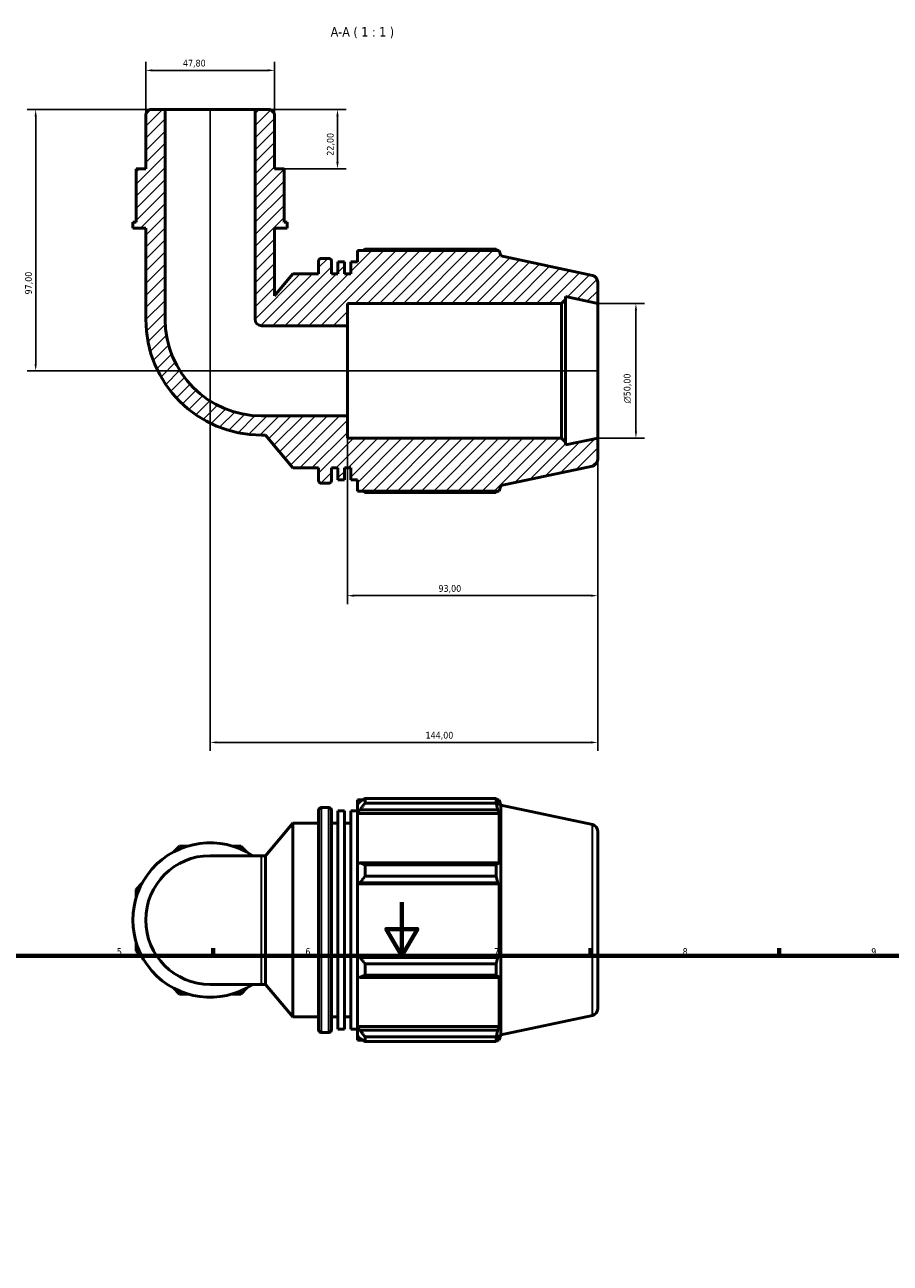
# Model space of a CAD drawing. Header units: millimetres. Extents: x 0 to 931, y 0 to 920.
# Tile 4 of 6: x 280 to 602, y 460 to 920. Entities that reach past the tile are written whole.
import ezdxf

# ---------------------------------------------------------------- set-up
doc = ezdxf.new("R2010")
doc.units = ezdxf.units.MM
for name, color, linetype, lineweight in [('Border (ISO)', 7, 'Continuous', 70), ('Dimension (ISO)', 7, 'Continuous', 25), ('Hatch (ISO)', 7, 'Continuous', 18), ('Symbol (ISO)', 7, 'Continuous', 25), ('Visible (ISO)', 7, 'Continuous', 50), ('Visible Narrow (ISO)', 7, 'Continuous', 35)]:
    doc.layers.add(name, color=color, linetype=linetype, lineweight=lineweight)
doc.styles.add('Label Text (ISO)', font='tahoma.ttf')
doc.styles.add('Note Text (ISO)', font='tahoma.ttf')
doc.dimstyles.new('Default (ISO)', dxfattribs={"dimtxt": 2.5, "dimasz": 2.5, "dimexe": 3.175, "dimexo": 0, "dimgap": 0.762, "dimtad": 1, "dimrnd": 1e-08, "dimzin": 0, "dimtxsty": 'Note Text (ISO)', "dimcen": 0.09, "dimdle": 10, "dimclrd": 256, "dimclre": 256, "dimclrt": 256, "dimazin": 0, "dimtfac": 1.40208, "dimtmove": 0, "dimatfit": 3, "dimfxl": 1, "dimtolj": 1, "dimtzin": 0, "dimlwd": -1, "dimlwe": -1, "dimarcsym": 0})

# ---------------------------------------------------------------- blocks, each defined once
blk = doc.blocks.new('Borders Default Border')
at = {"layer": 'Border (ISO)'}
for p, q in [((350.42, 574), (350.42, 576.9)), ((490.58, 574), (490.58, 576.9)), ((560.67, 574), (560.67, 576.9))]:
    blk.add_line(p, q, dxfattribs=at)
at = {"layer": 'Border (ISO)', "flags": 128}
for points in [[(420.5, 594), (420.5, 574), (414.73, 584), (426.27, 584), (420.5, 574)], [(20, 20), (20, 574), (821, 574), (821, 20), (20, 20)]]:
    blk.add_lwpolyline(points, dxfattribs=at)
at = {"layer": 'Border (ISO)', "color": 232, "true_color": 0xca0064, "char_height": 2.5, "attachment_point": 7, "style": 'Note Text (ISO)'}
for s, insert in [('5', (314.64, 574.35)), ('6', (384.66, 574.35)), ('7', (454.77, 574.4)), ('8', (524.81, 574.34)), ('9', (594.88, 574.35))]:
    blk.add_mtext(s, dxfattribs=dict(at, insert=insert))
blk = doc.blocks.new('*D7')
at = {"layer": 'Defpoints', "color": 0, "transparency": 16777216}
for p in [(493.26, 816.3), (493.26, 766.3), (507.46, 766.3)]:
    blk.add_point(p, dxfattribs=at)
at = {"layer": 'Dimension (ISO)', "transparency": 16777216}
for p, q in [((493.26, 816.3), (510.64, 816.3)), ((507.46, 813.8), (507.46, 768.8)), ((493.26, 766.3), (510.64, 766.3))]:
    blk.add_line(p, q, dxfattribs=at)
for points in [[(507.05, 813.8), (507.88, 813.8), (507.46, 816.3)], [(507.05, 768.8), (507.88, 768.8), (507.46, 766.3)]]:
    blk.add_solid(points, dxfattribs=at)
at = {"layer": 'Dimension (ISO)', "color": 232, "true_color": 0xca0064, "transparency": 16777216, "insert": (502.94, 779.24), "char_height": 2.5, "attachment_point": 1, "rotation": 90, "style": 'Note Text (ISO)'}
blk.add_mtext('\\A1;\\fAIGDT|b0|i0;\\H2.5000;\\ln\\fTahoma|b0|i0;\\H2.5000;50,00', dxfattribs=at)
blk = doc.blocks.new('*D8')
at = {"layer": 'Defpoints', "color": 0, "transparency": 16777216}
for p in [(400.26, 774.56), (493.26, 766.3), (400.26, 707.8)]:
    blk.add_point(p, dxfattribs=at)
at = {"layer": 'Dimension (ISO)', "transparency": 16777216}
for p, q in [((400.26, 774.56), (400.26, 704.62)), ((493.26, 766.3), (493.26, 704.62)), ((490.76, 707.8), (402.76, 707.8))]:
    blk.add_line(p, q, dxfattribs=at)
for points in [[(402.76, 708.21), (402.76, 707.38), (400.26, 707.8)], [(490.76, 708.21), (490.76, 707.38), (493.26, 707.8)]]:
    blk.add_solid(points, dxfattribs=at)
at = {"layer": 'Dimension (ISO)', "color": 232, "true_color": 0xca0064, "transparency": 16777216, "insert": (434.11, 711.73), "char_height": 2.5, "attachment_point": 1, "style": 'Note Text (ISO)'}
blk.add_mtext('\\A1;93,00', dxfattribs=at)
blk = doc.blocks.new('*D9')
at = {"layer": 'Defpoints', "color": 0, "transparency": 16777216}
for p in [(365.99, 888.3), (376.74, 866.3), (396.59, 866.3)]:
    blk.add_point(p, dxfattribs=at)
at = {"layer": 'Dimension (ISO)', "transparency": 16777216}
for p, q in [((365.99, 888.3), (399.77, 888.3)), ((396.59, 885.8), (396.59, 868.8)), ((376.74, 866.3), (399.77, 866.3))]:
    blk.add_line(p, q, dxfattribs=at)
for points in [[(396.17, 885.8), (397.01, 885.8), (396.59, 888.3)], [(396.17, 868.8), (397.01, 868.8), (396.59, 866.3)]]:
    blk.add_solid(points, dxfattribs=at)
at = {"layer": 'Dimension (ISO)', "color": 232, "true_color": 0xca0064, "transparency": 16777216, "insert": (392.66, 871.18), "char_height": 2.5, "attachment_point": 1, "rotation": 90, "style": 'Note Text (ISO)'}
blk.add_mtext('\\A1;22,00', dxfattribs=at)
blk = doc.blocks.new('*D10')
at = {"layer": 'Defpoints', "color": 0, "transparency": 16777216}
for p in [(349.26, 888.3), (493.26, 766.3), (493.26, 653.3)]:
    blk.add_point(p, dxfattribs=at)
at = {"layer": 'Dimension (ISO)', "transparency": 16777216}
for p, q in [((349.26, 888.3), (349.26, 650.12)), ((493.26, 766.3), (493.26, 650.12)), ((351.76, 653.3), (490.76, 653.3))]:
    blk.add_line(p, q, dxfattribs=at)
for points in [[(351.76, 653.71), (351.76, 652.88), (349.26, 653.3)], [(490.76, 653.71), (490.76, 652.88), (493.26, 653.3)]]:
    blk.add_solid(points, dxfattribs=at)
at = {"layer": 'Dimension (ISO)', "color": 232, "true_color": 0xca0064, "transparency": 16777216, "insert": (429.3, 657.23), "char_height": 2.5, "attachment_point": 1, "style": 'Note Text (ISO)'}
blk.add_mtext('\\A1;144,00', dxfattribs=at)
blk = doc.blocks.new('*D11')
at = {"layer": 'Defpoints', "color": 0, "transparency": 16777216}
for p in [(332.53, 888.3), (284.47, 791.3), (493.26, 791.3)]:
    blk.add_point(p, dxfattribs=at)
at = {"layer": 'Dimension (ISO)', "transparency": 16777216}
for p, q in [((332.53, 888.3), (281.29, 888.3)), ((284.47, 885.8), (284.47, 793.8)), ((493.26, 791.3), (281.29, 791.3))]:
    blk.add_line(p, q, dxfattribs=at)
for points in [[(284.05, 885.8), (284.88, 885.8), (284.47, 888.3)], [(284.05, 793.8), (284.88, 793.8), (284.47, 791.3)]]:
    blk.add_solid(points, dxfattribs=at)
at = {"layer": 'Dimension (ISO)', "color": 232, "true_color": 0xca0064, "transparency": 16777216, "insert": (280.53, 819.65), "char_height": 2.5, "attachment_point": 1, "rotation": 90, "style": 'Note Text (ISO)'}
blk.add_mtext('\\A1;97,00', dxfattribs=at)
blk = doc.blocks.new('*D12')
at = {"layer": 'Defpoints', "color": 0, "transparency": 16777216}
for p in [(325.35, 902.86), (325.35, 886.86), (373.16, 886.86)]:
    blk.add_point(p, dxfattribs=at)
at = {"layer": 'Dimension (ISO)', "transparency": 16777216}
for p, q in [((325.35, 886.86), (325.35, 906.04)), ((373.16, 886.86), (373.16, 906.04)), ((370.66, 902.86), (327.85, 902.86))]:
    blk.add_line(p, q, dxfattribs=at)
for points in [[(327.85, 903.28), (327.85, 902.44), (325.35, 902.86)], [(370.66, 903.28), (370.66, 902.44), (373.16, 902.86)]]:
    blk.add_solid(points, dxfattribs=at)
at = {"layer": 'Dimension (ISO)', "color": 232, "true_color": 0xca0064, "transparency": 16777216, "insert": (339.18, 906.8), "char_height": 2.5, "attachment_point": 1, "style": 'Note Text (ISO)'}
blk.add_mtext('\\A1;47,80', dxfattribs=at)

msp = doc.modelspace()

# ---------------------------------------------------------------- hatches: boundary and pattern name
at = {"layer": 'Hatch (ISO)'}
h = msp.add_hatch(dxfattribs=at)
h.set_pattern_fill('ANSI31', color=256, scale=25.4, style=0)
h.set_pattern_definition([(45, (0, 0), (-2.245064, 2.245064), [])])
edge = h.paths.add_edge_path()
edge.add_line((373.158, 886.862), (371.724, 888.296))
edge.add_line((371.724, 888.296), (365.987, 888.296))
edge.add_line((365.987, 888.296), (365.987, 810.417))
edge.add_ellipse((368.378, 810.417), major_axis=(-2.39, 0), ratio=1, start_angle=0, end_angle=90)
edge.add_line((368.378, 808.027), (400.256, 808.027))
edge.add_line((400.256, 808.027), (400.256, 816.296))
edge.add_line((400.256, 816.296), (479.756, 816.296))
edge.add_line((479.756, 816.296), (481.256, 817.796))
edge.add_line((481.256, 817.796), (481.256, 818.846))
edge.add_line((481.256, 818.846), (493.256, 816.296))
edge.add_line((493.256, 816.296), (493.256, 824.271))
edge.add_ellipse((490.756, 824.271), major_axis=(2.5, 0), ratio=1, start_angle=0, end_angle=78)
edge.add_line((491.276, 826.717), (457.256, 833.948))
edge.add_line((457.256, 833.948), (456.61, 835.936))
edge.add_line((456.61, 835.936), (403.976, 835.936))
edge.add_line((403.976, 835.936), (403.976, 831.803))
edge.add_line((403.976, 831.803), (401.576, 831.803))
edge.add_line((401.576, 831.803), (401.576, 827.296))
edge.add_line((401.576, 827.296), (399.176, 827.296))
edge.add_line((399.176, 827.296), (399.176, 831.803))
edge.add_line((399.176, 831.803), (396.776, 831.803))
edge.add_line((396.776, 831.803), (396.776, 827.296))
edge.add_line((396.776, 827.296), (394.376, 827.296))
edge.add_line((394.376, 827.296), (394.376, 832.056))
edge.add_ellipse((393.376, 832.056), major_axis=(1, 0), ratio=1, start_angle=0, end_angle=90)
edge.add_line((393.376, 833.056), (390.576, 833.056))
edge.add_ellipse((390.576, 832.056), major_axis=(0, 1), ratio=1, start_angle=0, end_angle=90)
edge.add_line((389.576, 832.056), (389.576, 827.296))
edge.add_line((389.576, 827.296), (379.976, 827.296))
edge.add_line((379.976, 827.296), (373.158, 819.17))
edge.add_line((373.158, 819.17), (373.158, 844.296))
edge.add_line((373.158, 844.296), (377.938, 844.296))
edge.add_line((377.938, 844.296), (377.938, 846.496))
edge.add_line((377.938, 846.496), (376.743, 846.496))
edge.add_line((376.743, 846.496), (376.743, 859.696))
edge.add_line((376.743, 859.696), (376.743, 866.296))
edge.add_line((376.743, 866.296), (373.158, 866.296))
edge.add_line((373.158, 866.296), (373.158, 886.862))
edge = h.paths.add_edge_path()
edge.add_line((326.789, 888.296), (325.355, 886.862))
edge.add_line((325.355, 886.862), (325.355, 866.296))
edge.add_line((325.355, 866.296), (321.77, 866.296))
edge.add_line((321.77, 866.296), (321.77, 859.696))
edge.add_line((321.77, 859.696), (321.77, 846.496))
edge.add_line((321.77, 846.496), (320.575, 846.496))
edge.add_line((320.575, 846.496), (320.575, 844.296))
edge.add_line((320.575, 844.296), (325.355, 844.296))
edge.add_line((325.355, 844.296), (325.355, 810.417))
edge.add_ellipse((368.378, 810.417), major_axis=(-43.023, 0), ratio=1, start_angle=0, end_angle=90)
edge.add_line((368.378, 767.394), (369.824, 767.394))
edge.add_line((369.824, 767.394), (379.976, 755.296))
edge.add_line((379.976, 755.296), (389.576, 755.296))
edge.add_line((389.576, 755.296), (389.576, 750.536))
edge.add_ellipse((390.576, 750.536), major_axis=(-1, 0), ratio=1, start_angle=0, end_angle=90)
edge.add_line((390.576, 749.536), (393.376, 749.536))
edge.add_ellipse((393.376, 750.536), major_axis=(0, -1), ratio=1, start_angle=0, end_angle=90)
edge.add_line((394.376, 750.536), (394.376, 755.296))
edge.add_line((394.376, 755.296), (396.776, 755.296))
edge.add_line((396.776, 755.296), (396.776, 750.788))
edge.add_line((396.776, 750.788), (399.176, 750.788))
edge.add_line((399.176, 750.788), (399.176, 755.296))
edge.add_line((399.176, 755.296), (401.576, 755.296))
edge.add_line((401.576, 755.296), (401.576, 750.788))
edge.add_line((401.576, 750.788), (403.976, 750.788))
edge.add_line((403.976, 750.788), (403.976, 746.656))
edge.add_line((403.976, 746.656), (456.61, 746.656))
edge.add_line((456.61, 746.656), (457.256, 748.644))
edge.add_line((457.256, 748.644), (491.276, 755.875))
edge.add_ellipse((490.756, 758.32), major_axis=(0.52, -2.445), ratio=1, start_angle=0, end_angle=78)
edge.add_line((493.256, 758.32), (493.256, 766.296))
edge.add_line((493.256, 766.296), (481.256, 763.745))
edge.add_line((481.256, 763.745), (481.256, 764.796))
edge.add_line((481.256, 764.796), (479.756, 766.296))
edge.add_line((479.756, 766.296), (400.256, 766.296))
edge.add_line((400.256, 766.296), (400.256, 774.565))
edge.add_line((400.256, 774.565), (368.378, 774.565))
edge.add_ellipse((368.378, 810.417), major_axis=(0, -35.852), ratio=1, start_angle=270, end_angle=360, ccw=False)
edge.add_line((332.525, 810.417), (332.525, 888.296))
edge.add_line((332.525, 888.296), (326.789, 888.296))

# ---------------------------------------------------------------- linework, layer by layer
at = {"layer": 'Visible (ISO)'}
for p, q in [((326.789, 888.296), (325.355, 886.862)), ((332.525, 888.296), (326.789, 888.296)), ((332.525, 810.417), (332.525, 888.296)), ((365.987, 888.296), (332.525, 888.296)), ((371.724, 888.296), (365.987, 888.296)), ((365.987, 888.296), (365.987, 810.417)), ((373.158, 886.862), (371.724, 888.296)), ((325.355, 886.862), (325.355, 866.296)), ((373.158, 866.296), (373.158, 886.862)), ((325.355, 866.296), (321.77, 866.296)), ((321.77, 866.296), (321.77, 859.696)), ((376.743, 866.296), (373.158, 866.296)), ((376.743, 859.696), (376.743, 866.296)), ((321.77, 859.696), (321.77, 846.496)), ((376.743, 846.496), (376.743, 859.696)), ((321.77, 846.496), (320.575, 846.496)), ((320.575, 846.496), (320.575, 844.296)), ((377.938, 846.496), (376.743, 846.496)), ((377.938, 844.296), (377.938, 846.496)), ((320.575, 844.296), (325.355, 844.296)), ((325.355, 844.296), (325.355, 810.417)), ((373.158, 819.17), (373.158, 844.296)), ((373.158, 844.296), (377.938, 844.296)), ((393.376, 833.056), (390.576, 833.056)), ((456.61, 835.936), (403.976, 835.936)), ((403.976, 835.936), (403.976, 831.803)), ((455.519, 836.46), (406.856, 836.46)), ((457.256, 833.948), (456.61, 835.936)), ((491.276, 826.717), (457.256, 833.948)), ((389.576, 832.056), (389.576, 827.296)), ((394.376, 827.296), (394.376, 832.056)), ((399.176, 831.803), (396.776, 831.803)), ((396.776, 831.803), (396.776, 827.296)), ((399.176, 827.296), (399.176, 831.803)), ((403.976, 831.803), (401.576, 831.803)), ((401.576, 831.803), (401.576, 827.296)), ((379.976, 827.296), (373.158, 819.17)), ((389.576, 827.296), (379.976, 827.296)), ((396.776, 827.296), (394.376, 827.296)), ((401.576, 827.296), (399.176, 827.296)), ((493.256, 816.296), (493.256, 824.271)), ((481.256, 817.796), (481.256, 818.846)), ((481.256, 818.846), (493.256, 816.296)), ((400.256, 808.027), (400.256, 816.296)), ((400.256, 816.296), (479.756, 816.296)), ((479.756, 816.296), (481.256, 817.796)), ((479.756, 816.296), (479.756, 766.296)), ((481.256, 764.796), (481.256, 817.796)), ((493.256, 766.296), (493.256, 816.296)), ((368.378, 808.027), (400.256, 808.027)), ((400.256, 774.565), (400.256, 808.027)), ((400.256, 774.565), (368.378, 774.565)), ((400.256, 766.296), (400.256, 774.565)), ((368.378, 767.394), (369.824, 767.394)), ((369.824, 767.394), (379.976, 755.296)), ((479.756, 766.296), (400.256, 766.296)), ((481.256, 764.796), (479.756, 766.296)), ((493.256, 766.296), (481.256, 763.745)), ((481.256, 763.745), (481.256, 764.796)), ((493.256, 758.32), (493.256, 766.296)), ((379.976, 755.296), (389.576, 755.296)), ((389.576, 755.296), (389.576, 750.536)), ((394.376, 750.536), (394.376, 755.296)), ((394.376, 755.296), (396.776, 755.296)), ((396.776, 755.296), (396.776, 750.788)), ((399.176, 750.788), (399.176, 755.296)), ((399.176, 755.296), (401.576, 755.296)), ((401.576, 755.296), (401.576, 750.788)), ((457.256, 748.644), (491.276, 755.875)), ((396.776, 750.788), (399.176, 750.788)), ((401.576, 750.788), (403.976, 750.788)), ((403.976, 750.788), (403.976, 746.656)), ((390.576, 749.536), (393.376, 749.536)), ((403.976, 746.656), (456.61, 746.656)), ((406.856, 746.131), (455.519, 746.131)), ((456.61, 746.656), (457.256, 748.644)), ((403.976, 631.981), (403.976, 630.372)), ((403.976, 631.981), (406.02, 631.981)), ((404.936, 631.288), (403.976, 630.372)), ((403.976, 627.363), (403.976, 630.372)), ((406.856, 632.505), (406.856, 630.769)), ((406.856, 632.505), (455.519, 632.505)), ((455.519, 630.769), (406.856, 630.769)), ((455.519, 630.769), (455.519, 632.505)), ((455.79, 631.981), (456.61, 631.981)), ((456.61, 629.915), (456.143, 631.288)), ((457.256, 629.993), (456.61, 631.981)), ((456.61, 629.915), (456.61, 631.981)), ((389.576, 546.581), (389.576, 628.101)), ((390.576, 629.101), (393.376, 629.101)), ((394.376, 628.101), (394.376, 546.581)), ((396.776, 546.833), (396.776, 627.848)), ((396.776, 627.848), (399.176, 627.848)), ((399.176, 546.833), (399.176, 627.848)), ((401.576, 546.833), (401.576, 627.848)), ((401.576, 627.848), (403.976, 627.848)), ((403.976, 627.363), (404.936, 628.214)), ((403.976, 626.937), (403.976, 627.363)), ((403.976, 626.937), (403.976, 608.175)), ((403.976, 626.937), (456.61, 626.937)), ((404.936, 628.214), (456.143, 628.214)), ((456.143, 628.214), (456.61, 626.937)), ((456.61, 607.953), (456.61, 626.937)), ((457.256, 544.689), (457.256, 629.993)), ((491.276, 622.762), (457.256, 629.993)), ((369.824, 611.242), (379.976, 623.341)), ((379.976, 551.341), (379.976, 623.341)), ((379.976, 623.341), (389.576, 623.341)), ((394.376, 623.341), (396.776, 623.341)), ((399.176, 623.341), (401.576, 623.341)), ((493.256, 620.316), (493.256, 554.365)), ((337.871, 614.827), (335.614, 612.57)), ((341.063, 614.827), (337.871, 614.827)), ((360.642, 614.827), (357.449, 614.827)), ((362.899, 612.57), (360.642, 614.827)), ((368.378, 611.242), (349.256, 611.242)), ((368.378, 611.242), (369.824, 611.242)), ((369.824, 563.439), (369.824, 611.242)), ((404.936, 608.618), (403.976, 608.175)), ((403.976, 600.908), (403.976, 608.175)), ((456.143, 608.618), (404.936, 608.618)), ((406.856, 607.784), (406.856, 603.594)), ((406.856, 607.784), (455.519, 607.784)), ((455.519, 603.594), (455.519, 607.784)), ((456.61, 607.953), (456.143, 608.618)), ((455.519, 603.594), (406.856, 603.594)), ((324.027, 600.983), (321.77, 598.726)), ((321.77, 598.726), (321.77, 595.534)), ((403.976, 600.908), (404.936, 601.197)), ((403.976, 600.764), (403.976, 600.908)), ((403.976, 600.764), (403.976, 573.917)), ((403.976, 600.764), (456.61, 600.764)), ((404.936, 601.197), (456.143, 601.197)), ((456.143, 601.197), (456.61, 600.764)), ((456.61, 573.917), (456.61, 600.764)), ((321.77, 579.148), (321.77, 575.955)), ((321.77, 575.955), (324.027, 573.698)), ((403.976, 573.773), (403.976, 573.917)), ((403.976, 573.917), (456.61, 573.917)), ((403.976, 566.507), (403.976, 573.773)), ((404.936, 573.484), (403.976, 573.773)), ((456.143, 573.484), (404.936, 573.484)), ((406.856, 571.088), (406.856, 566.897)), ((406.856, 571.088), (455.519, 571.088)), ((455.519, 566.897), (455.519, 571.088)), ((456.61, 573.917), (456.143, 573.484)), ((403.976, 566.507), (404.936, 566.063)), ((403.976, 566.507), (403.976, 547.744)), ((404.936, 566.063), (456.143, 566.063)), ((455.519, 566.897), (406.856, 566.897)), ((456.143, 566.063), (456.61, 566.728)), ((456.61, 547.744), (456.61, 566.728)), ((335.614, 562.111), (337.871, 559.854)), ((349.256, 563.439), (368.378, 563.439)), ((360.642, 559.854), (362.899, 562.111)), ((368.378, 563.439), (369.824, 563.439)), ((369.824, 563.439), (379.976, 551.341)), ((337.871, 559.854), (341.063, 559.854)), ((357.449, 559.854), (360.642, 559.854)), ((491.276, 551.92), (457.256, 544.689)), ((379.976, 551.341), (389.576, 551.341)), ((394.376, 551.341), (396.776, 551.341)), ((399.176, 551.341), (401.576, 551.341)), ((403.976, 547.319), (403.976, 547.744)), ((403.976, 547.744), (456.61, 547.744)), ((403.976, 544.309), (403.976, 547.319)), ((404.936, 546.467), (403.976, 547.319)), ((456.61, 547.744), (456.143, 546.467)), ((390.576, 545.581), (393.376, 545.581)), ((396.776, 546.833), (399.176, 546.833)), ((401.576, 546.833), (403.976, 546.833)), ((403.976, 544.309), (404.936, 543.393)), ((403.976, 544.309), (403.976, 542.701)), ((403.976, 542.701), (406.02, 542.701)), ((456.143, 546.467), (404.936, 546.467)), ((406.856, 543.912), (406.856, 542.176)), ((406.856, 543.912), (455.519, 543.912)), ((455.519, 542.176), (455.519, 543.912)), ((455.79, 542.701), (456.61, 542.701)), ((456.143, 543.393), (456.61, 544.767)), ((456.61, 542.701), (456.61, 544.767)), ((457.256, 544.689), (456.61, 542.701)), ((455.519, 542.176), (406.856, 542.176))]:
    msp.add_line(p, q, dxfattribs=at)
for centre, radius, start, end in [((390.576, 832.056), 1, 90, 180), ((393.376, 832.056), 1, 0, 90), ((490.756, 824.271), 2.5, 0, 78), ((368.378, 810.417), 43.023, 180, 270), ((368.378, 810.417), 35.852, 180, 270), ((368.378, 810.417), 2.39, 180, 270), ((490.756, 758.32), 2.5, 282, 0), ((390.576, 750.536), 1, 180, 270), ((393.376, 750.536), 1, 270, 0), ((390.576, 628.101), 1, 90, 180), ((393.376, 628.101), 1, 0, 90), ((490.756, 620.316), 2.5, 0, 78), ((349.256, 587.341), 28.682, 56.44269, 303.55731), ((349.256, 587.341), 23.902, 90, 270), ((490.756, 554.365), 2.5, 282, 0), ((390.576, 546.581), 1, 180, 270), ((393.376, 546.581), 1, 270, 0)]:
    msp.add_arc(centre, radius, start, end, dxfattribs=at)
for points, weights in [([(406.02, 835.936), (406.431, 836.196), (406.856, 836.46)], [1.01328006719, 1.01567210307, 1.01791895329]), ([(455.79, 835.936), (455.657, 836.196), (455.519, 836.46)], [1.00090306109, 1.00052554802, 1]), ([(406.856, 746.131), (406.431, 746.396), (406.02, 746.656)], [1.01791895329, 1.01567210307, 1.01328006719]), ([(455.519, 746.131), (455.657, 746.396), (455.79, 746.656)], [1, 1.00052554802, 1.00090306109]), ([(406.856, 632.505), (405.858, 631.884), (404.936, 631.288)], [1.01791895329, 1.01266050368, 1.00660682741]), ([(404.936, 628.214), (405.858, 629.466), (406.856, 630.769)], [1.00660682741, 1.01266050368, 1.01791895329]), ([(455.519, 632.505), (455.843, 631.884), (456.143, 631.288)], [1, 1.0012345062, 1.00165219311]), ([(456.143, 628.214), (455.843, 629.466), (455.519, 630.769)], [1.00165219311, 1.0012345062, 1]), ([(406.856, 607.784), (405.858, 608.21), (404.936, 608.618)], [1.01791895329, 1.01266050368, 1.00660682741]), ([(455.519, 607.784), (455.843, 608.21), (456.143, 608.618)], [1, 1.0012345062, 1.00165219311]), ([(404.936, 601.197), (405.858, 602.371), (406.856, 603.594)], [1.00660682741, 1.01266050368, 1.01791895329]), ([(456.143, 601.197), (455.843, 602.371), (455.519, 603.594)], [1.00165219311, 1.0012345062, 1]), ([(406.856, 571.088), (405.858, 572.31), (404.936, 573.484)], [1.01791895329, 1.01266050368, 1.00660682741]), ([(455.519, 571.088), (455.843, 572.31), (456.143, 573.484)], [1, 1.0012345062, 1.00165219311]), ([(404.936, 566.063), (405.858, 566.472), (406.856, 566.897)], [1.00660682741, 1.01266050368, 1.01791895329]), ([(456.143, 566.063), (455.843, 566.472), (455.519, 566.897)], [1.00165219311, 1.0012345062, 1]), ([(406.856, 543.912), (405.858, 545.216), (404.936, 546.467)], [1.01791895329, 1.01266050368, 1.00660682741]), ([(404.936, 543.393), (405.858, 542.797), (406.856, 542.176)], [1.00660682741, 1.01266050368, 1.01791895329]), ([(455.519, 543.912), (455.843, 545.216), (456.143, 546.467)], [1, 1.0012345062, 1.00165219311]), ([(456.143, 543.393), (455.843, 542.797), (455.519, 542.176)], [1.00165219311, 1.0012345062, 1])]:
    msp.add_rational_spline(points, weights, degree=2, dxfattribs=at)
at = {"layer": 'Visible Narrow (ISO)'}
for p, q in [((390.576, 628.586), (390.576, 546.095)), ((393.376, 546.095), (393.376, 628.586)), ((491.276, 552.356), (491.276, 622.325)), ((368.378, 563.733), (368.378, 610.948))]:
    msp.add_line(p, q, dxfattribs=at)

# ---------------------------------------------------------------- block references
msp.add_blockref('Borders Default Border', (0, 0))

# ---------------------------------------------------------------- texts
at = {"layer": 'Symbol (ISO)', "insert": (394.053, 914.795), "char_height": 3.5, "attachment_point": 7, "style": 'Label Text (ISO)'}
msp.add_mtext('A-A ( 1 : 1 )', dxfattribs=at)

# ---------------------------------------------------------------- dimensions: what is measured, and where the dimension line sits
at = {"layer": 'Dimension (ISO)'}
dim = msp.add_linear_dim(base=(325.355, 902.862), p1=(373.158, 886.862), p2=(325.355, 886.862), dimstyle='Default (ISO)', override={"dimdec": 2, "dimtp": 0, "dimtm": 0, "dimtdec": 2, "dimtofl": 0, "dimatfit": 1}, dxfattribs=at)
dim.commit()
dim.dimension.update_dxf_attribs({"geometry": '*D12', "text_midpoint": (343.351, 902.862), "dimtype": 160})
for base, p1, p2, angle, picture, middle in [((284.466, 791.296), (332.525, 888.296), (493.256, 791.296), 90, '*D11', (284.466, 823.796)), ((493.256, 653.296), (349.256, 888.296), (493.256, 766.296), 180, '*D10', (434.256, 653.296)), ((396.591, 866.296), (365.987, 888.296), (376.743, 866.296), 270, '*D9', (396.591, 875.296)), ((400.256, 707.796), (493.256, 766.296), (400.256, 774.565), 180, '*D8', (438.256, 707.796))]:
    dim = msp.add_linear_dim(base=base, p1=p1, p2=p2, angle=angle, dimstyle='Default (ISO)', override={"dimdec": 2, "dimtp": 0, "dimtm": 0, "dimtdec": 2, "dimtofl": 0, "dimatfit": 1}, dxfattribs=at)
    dim.commit()
    dim.dimension.update_dxf_attribs({"geometry": picture, "text_midpoint": middle, "dimtype": 160})
dim = msp.add_linear_dim(base=(507.462, 766.296), p1=(493.256, 816.296), p2=(493.256, 766.296), angle=90, text='\\fAIGDT|b0|i0;\\H2.5000;\\ln\\fTahoma|b0|i0;\\H2.5000;<>', dimstyle='Default (ISO)', override={"dimdec": 2, "dimtp": 0, "dimtm": 0, "dimtdec": 2, "dimtofl": 0, "dimatfit": 1}, dxfattribs=at)
dim.commit()
dim.dimension.update_dxf_attribs({"geometry": '*D7', "text_midpoint": (507.462, 784.796), "dimtype": 160})

doc.saveas('drawing.dxf')
